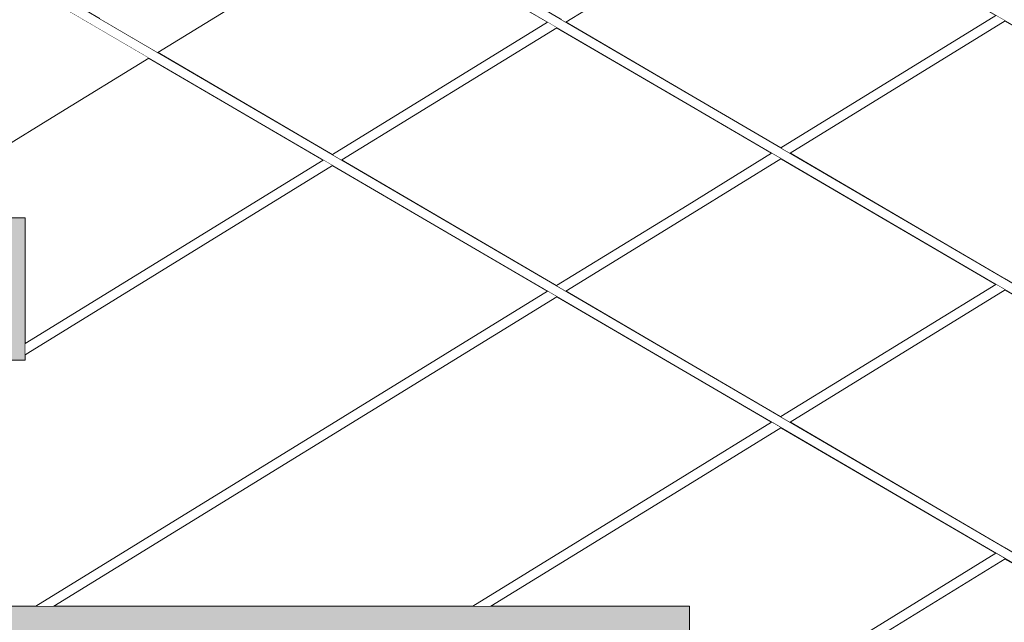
# Model space of a CAD drawing. Header units: millimetres. Extents: x -101298 to -58298, y 45839 to 66839.
# Tile 78 of 124: x -82650 to -82235, y 53990 to 54244. Entities that reach past the tile are written whole.
import ezdxf

# ---------------------------------------------------------------- set-up
doc = ezdxf.new("R2010")
doc.units = ezdxf.units.MM
doc.header["$MEASUREMENT"] = 0
doc.linetypes.add('Wipeout_Contour', pattern=[1000, 0, -1000])
doc.layers.add('Nowe_Konstrukcja - Schody', color=7, linetype='Continuous')
doc.layers.add('Nowe_Konstrukcja - Ściany zew', color=7, linetype='Continuous')
doc.layers.add('Nowe_Konstrukcja - Schody_Nr_pióra__101', color=250, linetype='Continuous', lineweight=13, true_color=0x333333)
doc.layers.add('Nowe_Konstrukcja - Schody_Nr_pióra__116', color=7, linetype='Continuous', lineweight=13, true_color=0xcccccc)
doc.layers.add('Nowe_Konstrukcja - Schody_Nr_pióra__3', color=7, linetype='Continuous', lineweight=13)

msp = doc.modelspace()

# ---------------------------------------------------------------- wipeouts: each hides what was drawn before it
at = {"color": 254, "linetype": 'Wipeout_Contour', "lineweight": 0, "ltscale": 792737.150041}
msp.add_wipeout([(-83012.26, 54323.95), (-82927.26, 54323.95), (-82927.26, 54263.95), (-82957.26, 54263.95), (-82957.26, 54160.31), (-82800.08, 54160.31), (-82644.19, 54256.2), (-83012.26, 54471.3)], dxfattribs=at).dxf.layer = 'Nowe_Konstrukcja - Ściany zew'

# ---------------------------------------------------------------- next in the draw order: wipeouts: each hides what was drawn before it
at = {"color": 254, "linetype": 'Wipeout_Contour', "lineweight": 0, "ltscale": 493982.897117}
msp.add_wipeout([(-82704.65, 54160.31), (-82647.26, 54160.31), (-82647.26, 54107.3), (-82521.64, 54184.58), (-82595.25, 54227.6)], dxfattribs=at).dxf.layer = 'Nowe_Konstrukcja - Ściany zew'

# ---------------------------------------------------------------- next in the draw order: wipeouts: each hides what was drawn before it
at = {"color": 254, "linetype": 'Wipeout_Contour', "lineweight": 0, "ltscale": 394955.423623}
msp.add_wipeout([(-82500.77, 54285.71), (-82591.39, 54229.97), (-82517.77, 54186.95), (-82427.15, 54242.69)], dxfattribs=at).dxf.layer = 'Nowe_Konstrukcja - Ściany zew'
at = {"color": 254, "linetype": 'Wipeout_Contour', "lineweight": 0, "ltscale": 789932.428045}
msp.add_wipeout([(-82677.26, 53996.67), (-82642.87, 53996.67), (-82427.15, 54129.36), (-82517.72, 54182.29), (-82647.26, 54102.61), (-82647.26, 54100.31), (-82651, 54100.31), (-82677.26, 54084.16)], dxfattribs=at).dxf.layer = 'Nowe_Konstrukcja - Ściany zew'

# ---------------------------------------------------------------- next in the draw order: wipeouts: each hides what was drawn before it
at = {"color": 254, "linetype": 'Wipeout_Contour', "lineweight": 0, "ltscale": 394557.503718}
msp.add_wipeout([(-82423.24, 54240.4), (-82513.86, 54184.66), (-82423.29, 54131.73), (-82332.67, 54187.47)], dxfattribs=at).dxf.layer = 'Nowe_Konstrukcja - Ściany zew'
at = {"color": 254, "linetype": 'Wipeout_Contour', "lineweight": 0, "ltscale": 394387.000764}
msp.add_wipeout([(-82423.24, 54127.07), (-82635.24, 53996.67), (-82458.62, 53996.67), (-82332.67, 54074.14)], dxfattribs=at).dxf.layer = 'Nowe_Konstrukcja - Ściany zew'

# ---------------------------------------------------------------- next in the draw order: wipeouts: each hides what was drawn before it
at = {"color": 254, "linetype": 'Wipeout_Contour', "lineweight": 0, "ltscale": 394369.602593}
msp.add_wipeout([(-82328.75, 54298.52), (-82419.37, 54242.78), (-82328.8, 54189.85), (-82238.18, 54245.59)], dxfattribs=at).dxf.layer = 'Nowe_Konstrukcja - Ściany zew'
at = {"color": 254, "linetype": 'Wipeout_Contour', "lineweight": 0, "ltscale": 394120.366515}
msp.add_wipeout([(-82419.37, 54129.44), (-82328.8, 54076.51), (-82238.18, 54132.25), (-82328.75, 54185.18)], dxfattribs=at).dxf.layer = 'Nowe_Konstrukcja - Ściany zew'
at = {"color": 254, "linetype": 'Wipeout_Contour', "lineweight": 0, "ltscale": 492394.959178}
msp.add_wipeout([(-82328.75, 54071.85), (-82450.98, 53996.67), (-82367.26, 53996.67), (-82367.26, 53939.53), (-82238.18, 54018.92)], dxfattribs=at).dxf.layer = 'Nowe_Konstrukcja - Ściany zew'

# ---------------------------------------------------------------- next in the draw order: wipeouts: each hides what was drawn before it
at = {"color": 254, "linetype": 'Wipeout_Contour', "lineweight": 0, "ltscale": 393932.489288}
msp.add_wipeout([(-82234.27, 54243.3), (-82324.89, 54187.56), (-82234.32, 54134.63), (-82143.7, 54190.37)], dxfattribs=at).dxf.layer = 'Nowe_Konstrukcja - Ściany zew'
at = {"color": 254, "linetype": 'Wipeout_Contour', "lineweight": 0, "ltscale": 393683.230855}
msp.add_wipeout([(-82324.89, 54074.23), (-82234.32, 54021.3), (-82143.7, 54077.04), (-82234.27, 54129.97)], dxfattribs=at).dxf.layer = 'Nowe_Konstrukcja - Ściany zew'
at = {"color": 254, "linetype": 'Wipeout_Contour', "lineweight": 0, "ltscale": 491954.718723}
msp.add_wipeout([(-82397.26, 53916.38), (-82397.26, 53833.04), (-82356.13, 53833.04), (-82143.7, 53963.7), (-82234.27, 54016.63)], dxfattribs=at).dxf.layer = 'Nowe_Konstrukcja - Ściany zew'

# ---------------------------------------------------------------- next in the draw order: wipeouts: each hides what was drawn before it
at = {"color": 254, "linetype": 'Wipeout_Contour', "lineweight": 0, "ltscale": 393581.643536}
msp.add_wipeout([(-82368.27, 54094.95), (-82112.26, 53945.33), (-82112.26, 53946.01), (-82367.98, 54095.45)], dxfattribs=at).dxf.layer = 'Nowe_Konstrukcja - Schody'

# ---------------------------------------------------------------- next in the draw order: wipeouts: each hides what was drawn before it
at = {"color": 254, "linetype": 'Wipeout_Contour', "lineweight": 0, "ltscale": 393584.968737}
msp.add_wipeout([(-82367.26, 54096.67), (-82112.26, 53947.65), (-82112.26, 53949.29), (-82366.55, 54097.89)], dxfattribs=at).dxf.layer = 'Nowe_Konstrukcja - Schody'

# ---------------------------------------------------------------- next in the draw order: wipeouts: each hides what was drawn before it
at = {"color": 254, "linetype": 'Wipeout_Contour', "lineweight": 0, "ltscale": 393586.342902}
msp.add_wipeout([(-82366.55, 54097.89), (-82112.26, 53949.29), (-82112.26, 53949.96), (-82366.25, 54098.4)], dxfattribs=at).dxf.layer = 'Nowe_Konstrukcja - Schody'

# ---------------------------------------------------------------- next in the draw order: hatches: boundary and pattern name
at = {"layer": 'Nowe_Konstrukcja - Schody_Nr_pióra__116', "linetype": 'Continuous', "lineweight": 13, "true_color": 0xcccccc}
msp.add_hatch(color=254, dxfattribs=at).paths.add_polyline_path([(-82677.26, 53936.67), (-82367.26, 53936.67), (-82367.26, 53996.67), (-82677.26, 53996.67)])

# ---------------------------------------------------------------- next in the draw order: linework, layer by layer
at = {"layer": 'Nowe_Konstrukcja - Schody_Nr_pióra__3', "color": 7, "linetype": 'Continuous', "lineweight": 13}
for p in [(-82677.26, 53996.67), (-82367.26, 53936.67)]:
    msp.add_line(p, (-82367.26, 53996.67), dxfattribs=at)

# ---------------------------------------------------------------- next in the draw order: wipeouts: each hides what was drawn before it
at = {"color": 254, "linetype": 'Wipeout_Contour', "lineweight": 0, "ltscale": 394821.272428}
msp.add_wipeout([(-82368.27, 54094.95), (-82367.98, 54095.45), (-82647.98, 54259.09), (-82648.27, 54258.58)], dxfattribs=at).dxf.layer = 'Nowe_Konstrukcja - Schody'

# ---------------------------------------------------------------- next in the draw order: wipeouts: each hides what was drawn before it
at = {"color": 254, "linetype": 'Wipeout_Contour', "lineweight": 0, "ltscale": 394821.77583}
msp.add_wipeout([(-82367.26, 54096.67), (-82366.55, 54097.89), (-82646.55, 54261.53), (-82647.26, 54260.31)], dxfattribs=at).dxf.layer = 'Nowe_Konstrukcja - Schody'

# ---------------------------------------------------------------- next in the draw order: wipeouts: each hides what was drawn before it
at = {"color": 254, "linetype": 'Wipeout_Contour', "lineweight": 0, "ltscale": 394821.984387}
msp.add_wipeout([(-82366.55, 54097.89), (-82366.25, 54098.4), (-82646.25, 54262.04), (-82646.55, 54261.53)], dxfattribs=at).dxf.layer = 'Nowe_Konstrukcja - Schody'

# ---------------------------------------------------------------- next in the draw order: hatches: boundary and pattern name
at = {"layer": 'Nowe_Konstrukcja - Schody_Nr_pióra__116', "linetype": 'Continuous', "lineweight": 13, "true_color": 0xcccccc}
msp.add_hatch(color=254, dxfattribs=at).paths.add_polyline_path([(-82957.26, 54100.31), (-82647.26, 54100.31), (-82647.26, 54160.31), (-82957.26, 54160.31)])

# ---------------------------------------------------------------- next in the draw order: linework, layer by layer
at = {"layer": 'Nowe_Konstrukcja - Schody_Nr_pióra__3', "color": 7, "linetype": 'Continuous', "lineweight": 13}
for p, q in [((-82957.26, 54160.31), (-82647.26, 54160.31)), ((-82647.26, 54100.31), (-82647.26, 54160.31)), ((-82677.26, 54100.31), (-82647.26, 54100.31))]:
    msp.add_line(p, q, dxfattribs=at)

# ---------------------------------------------------------------- next in the draw order: wipeouts: each hides what was drawn before it
at = {"color": 254, "linetype": 'Wipeout_Contour', "lineweight": 0, "ltscale": 393830.712091}
msp.add_wipeout([(-82368.27, 54208.28), (-82112.26, 54058.66), (-82112.26, 54059.34), (-82367.98, 54208.79)], dxfattribs=at).dxf.layer = 'Nowe_Konstrukcja - Schody'

# ---------------------------------------------------------------- next in the draw order: wipeouts: each hides what was drawn before it
at = {"color": 254, "linetype": 'Wipeout_Contour', "lineweight": 0, "ltscale": 393834.046435}
msp.add_wipeout([(-82367.26, 54210.01), (-82112.26, 54060.98), (-82112.26, 54062.62), (-82366.55, 54211.23)], dxfattribs=at).dxf.layer = 'Nowe_Konstrukcja - Schody'

# ---------------------------------------------------------------- next in the draw order: wipeouts: each hides what was drawn before it
at = {"color": 254, "linetype": 'Wipeout_Contour', "lineweight": 0, "ltscale": 393835.424383}
msp.add_wipeout([(-82366.55, 54211.23), (-82112.26, 54062.62), (-82112.26, 54063.3), (-82366.25, 54211.73)], dxfattribs=at).dxf.layer = 'Nowe_Konstrukcja - Schody'

# ---------------------------------------------------------------- next in the draw order: linework, layer by layer
at = {"layer": 'Nowe_Konstrukcja - Schody_Nr_pióra__101', "color": 250, "linetype": 'Continuous', "lineweight": 13, "true_color": 0x333333}
for p, q in [((-82112.26, 53949.96), (-82366.25, 54098.4)), ((-82112.26, 53945.33), (-82368.27, 54094.95))]:
    msp.add_line(p, q, dxfattribs=at)

# ---------------------------------------------------------------- next in the draw order: wipeouts: each hides what was drawn before it
at = {"color": 254, "linetype": 'Wipeout_Contour', "lineweight": 0, "ltscale": 395070.278179}
msp.add_wipeout([(-82368.27, 54208.28), (-82367.98, 54208.79), (-82647.98, 54372.42), (-82648.27, 54371.92)], dxfattribs=at).dxf.layer = 'Nowe_Konstrukcja - Schody'

# ---------------------------------------------------------------- next in the draw order: wipeouts: each hides what was drawn before it
at = {"color": 254, "linetype": 'Wipeout_Contour', "lineweight": 0, "ltscale": 395070.790831}
msp.add_wipeout([(-82367.26, 54210.01), (-82366.55, 54211.23), (-82646.55, 54374.86), (-82647.26, 54373.64)], dxfattribs=at).dxf.layer = 'Nowe_Konstrukcja - Schody'
at = {"color": 254, "linetype": 'Wipeout_Contour', "lineweight": 0, "ltscale": 393695.789164}
msp.add_wipeout([(-82367.26, 53937.18), (-82236.23, 54017.78), (-82237.61, 54018.59), (-82367.26, 53938.84)], dxfattribs=at).dxf.layer = 'Nowe_Konstrukcja - Schody'

# ---------------------------------------------------------------- next in the draw order: wipeouts: each hides what was drawn before it
at = {"color": 254, "linetype": 'Wipeout_Contour', "lineweight": 0, "ltscale": 395071.003219}
msp.add_wipeout([(-82366.55, 54211.23), (-82366.25, 54211.73), (-82646.25, 54375.37), (-82646.55, 54374.86)], dxfattribs=at).dxf.layer = 'Nowe_Konstrukcja - Schody'
at = {"color": 254, "linetype": 'Wipeout_Contour', "lineweight": 0, "ltscale": 393690.399448}
msp.add_wipeout([(-82367.26, 53937.18), (-82366.52, 53935.97), (-82234.84, 54016.97), (-82236.23, 54017.78)], dxfattribs=at).dxf.layer = 'Nowe_Konstrukcja - Schody'

# ---------------------------------------------------------------- next in the draw order: wipeouts: each hides what was drawn before it
at = {"color": 254, "linetype": 'Wipeout_Contour', "lineweight": 0, "ltscale": 394080.144726}
msp.add_wipeout([(-82368.27, 54321.61), (-82112.26, 54172), (-82112.26, 54172.68), (-82367.98, 54322.12)], dxfattribs=at).dxf.layer = 'Nowe_Konstrukcja - Schody'
at = {"color": 254, "linetype": 'Wipeout_Contour', "lineweight": 0, "ltscale": 393686.326217}
msp.add_wipeout([(-82366.52, 53935.97), (-82366.21, 53935.48), (-82234.27, 54016.63), (-82234.84, 54016.97)], dxfattribs=at).dxf.layer = 'Nowe_Konstrukcja - Schody'

# ---------------------------------------------------------------- next in the draw order: wipeouts: each hides what was drawn before it
at = {"color": 254, "linetype": 'Wipeout_Contour', "lineweight": 0, "ltscale": 394083.488182}
msp.add_wipeout([(-82367.26, 54323.34), (-82112.26, 54174.31), (-82112.26, 54175.95), (-82366.55, 54324.56)], dxfattribs=at).dxf.layer = 'Nowe_Konstrukcja - Schody'
at = {"color": 254, "linetype": 'Wipeout_Contour', "lineweight": 0, "ltscale": 393699.341505}
msp.add_wipeout([(-82367.26, 53938.84), (-82237.61, 54018.59), (-82238.18, 54018.92), (-82367.26, 53939.53)], dxfattribs=at).dxf.layer = 'Nowe_Konstrukcja - Schody'

# ---------------------------------------------------------------- next in the draw order: wipeouts: each hides what was drawn before it
at = {"color": 254, "linetype": 'Wipeout_Contour', "lineweight": 0, "ltscale": 394084.869915}
msp.add_wipeout([(-82366.55, 54324.56), (-82112.26, 54175.95), (-82112.26, 54176.63), (-82366.25, 54325.07)], dxfattribs=at).dxf.layer = 'Nowe_Konstrukcja - Schody'
at = {"color": 254, "linetype": 'Wipeout_Contour', "lineweight": 0, "ltscale": 394163.481747}
msp.add_wipeout([(-82368, 54051.72), (-82457.5, 53996.67), (-82454.8, 53996.67), (-82367.26, 54050.51)], dxfattribs=at).dxf.layer = 'Nowe_Konstrukcja - Schody'

# ---------------------------------------------------------------- next in the draw order: linework, layer by layer
at = {"layer": 'Nowe_Konstrukcja - Schody_Nr_pióra__101', "color": 250, "linetype": 'Continuous', "lineweight": 13, "true_color": 0x333333}
for p, q in [((-82366.25, 54211.73), (-82646.25, 54375.37)), ((-82368.27, 54208.28), (-82648.27, 54371.92)), ((-82112.26, 54172), (-82368.27, 54321.61)), ((-82366.25, 54098.4), (-82646.25, 54262.04)), ((-82368.27, 54094.95), (-82648.27, 54258.58)), ((-82112.26, 54063.3), (-82366.25, 54211.73)), ((-82112.26, 54058.66), (-82368.27, 54208.28))]:
    msp.add_line(p, q, dxfattribs=at)

# ---------------------------------------------------------------- next in the draw order: wipeouts: each hides what was drawn before it
at = {"color": 254, "linetype": 'Wipeout_Contour', "lineweight": 0, "ltscale": 394156.404841}
msp.add_wipeout([(-82367.26, 54050.51), (-82454.8, 53996.67), (-82452.1, 53996.67), (-82366.52, 54049.31)], dxfattribs=at).dxf.layer = 'Nowe_Konstrukcja - Schody'

# ---------------------------------------------------------------- next in the draw order: wipeouts: each hides what was drawn before it
at = {"color": 254, "linetype": 'Wipeout_Contour', "lineweight": 0, "ltscale": 394621.566438}
msp.add_wipeout([(-82421.33, 54243.92), (-82419.95, 54243.11), (-82366.52, 54275.97), (-82367.26, 54277.18)], dxfattribs=at).dxf.layer = 'Nowe_Konstrukcja - Schody'
at = {"color": 254, "linetype": 'Wipeout_Contour', "lineweight": 0, "ltscale": 395447.350933}
msp.add_wipeout([(-82659.36, 54244.63), (-82656.52, 54240.01), (-82637.02, 54252.01), (-82642.33, 54255.11)], dxfattribs=at).dxf.layer = 'Nowe_Konstrukcja - Schody'
at = {"color": 254, "linetype": 'Wipeout_Contour', "lineweight": 0, "ltscale": 394154.246749}
msp.add_wipeout([(-82328.23, 54189.51), (-82326.85, 54188.7), (-82236.23, 54244.44), (-82237.61, 54245.25)], dxfattribs=at).dxf.layer = 'Nowe_Konstrukcja - Schody'
at = {"color": 254, "linetype": 'Wipeout_Contour', "lineweight": 0, "ltscale": 395520.69538}
msp.add_wipeout([(-82652.27, 54233.11), (-82770.62, 54160.31), (-82752.36, 54160.31), (-82647.26, 54224.96)], dxfattribs=at).dxf.layer = 'Nowe_Konstrukcja - Schody'
at = {"color": 254, "linetype": 'Wipeout_Contour', "lineweight": 0, "ltscale": 394378.180621}
msp.add_wipeout([(-82422.72, 54131.4), (-82421.33, 54130.59), (-82367.26, 54163.85), (-82368, 54165.05)], dxfattribs=at).dxf.layer = 'Nowe_Konstrukcja - Schody'
at = {"color": 254, "linetype": 'Wipeout_Contour', "lineweight": 0, "ltscale": 393904.999714}
msp.add_wipeout([(-82237.61, 54131.92), (-82328.23, 54076.18), (-82326.85, 54075.37), (-82236.23, 54131.11)], dxfattribs=at).dxf.layer = 'Nowe_Konstrukcja - Schody'
at = {"color": 254, "linetype": 'Wipeout_Contour', "lineweight": 0, "ltscale": 296343.767182}
msp.add_wipeout([(-82647.26, 54104.96), (-82647.26, 54103.3), (-82646.52, 54103.75)], dxfattribs=at).dxf.layer = 'Nowe_Konstrukcja - Schody'
at = {"color": 254, "linetype": 'Wipeout_Contour', "lineweight": 0, "ltscale": 394151.396984}
msp.add_wipeout([(-82366.52, 54049.31), (-82452.1, 53996.67), (-82450.98, 53996.67), (-82366.21, 54048.81)], dxfattribs=at).dxf.layer = 'Nowe_Konstrukcja - Schody'

# ---------------------------------------------------------------- next in the draw order: wipeouts: each hides what was drawn before it
at = {"color": 254, "linetype": 'Wipeout_Contour', "lineweight": 0, "ltscale": 394617.488075}
msp.add_wipeout([(-82419.95, 54243.11), (-82419.37, 54242.78), (-82366.21, 54275.48), (-82366.52, 54275.97)], dxfattribs=at).dxf.layer = 'Nowe_Konstrukcja - Schody'
at = {"color": 254, "linetype": 'Wipeout_Contour', "lineweight": 0, "ltscale": 395419.775095}
msp.add_wipeout([(-82637.02, 54252.01), (-82656.52, 54240.01), (-82652.27, 54233.11), (-82629.08, 54247.37)], dxfattribs=at).dxf.layer = 'Nowe_Konstrukcja - Schody'
at = {"color": 254, "linetype": 'Wipeout_Contour', "lineweight": 0, "ltscale": 394147.843115}
msp.add_wipeout([(-82236.23, 54244.44), (-82326.85, 54188.7), (-82325.46, 54187.9), (-82234.84, 54243.63)], dxfattribs=at).dxf.layer = 'Nowe_Konstrukcja - Schody'
at = {"color": 254, "linetype": 'Wipeout_Contour', "lineweight": 0, "ltscale": 395472.817597}
msp.add_wipeout([(-82647.26, 54224.96), (-82752.36, 54160.31), (-82734.1, 54160.31), (-82642.25, 54216.81)], dxfattribs=at).dxf.layer = 'Nowe_Konstrukcja - Schody'
at = {"color": 254, "linetype": 'Wipeout_Contour', "lineweight": 0, "ltscale": 394372.416768}
msp.add_wipeout([(-82421.33, 54130.59), (-82419.95, 54129.78), (-82366.52, 54162.64), (-82367.26, 54163.85)], dxfattribs=at).dxf.layer = 'Nowe_Konstrukcja - Schody'
at = {"color": 254, "linetype": 'Wipeout_Contour', "lineweight": 0, "ltscale": 393898.595736}
msp.add_wipeout([(-82236.23, 54131.11), (-82326.85, 54075.37), (-82325.46, 54074.56), (-82234.84, 54130.3)], dxfattribs=at).dxf.layer = 'Nowe_Konstrukcja - Schody'
at = {"color": 254, "linetype": 'Wipeout_Contour', "lineweight": 0, "ltscale": 395123.22464}
msp.add_wipeout([(-82646.52, 54103.75), (-82647.26, 54103.3), (-82647.26, 54102.61), (-82646.21, 54103.25)], dxfattribs=at).dxf.layer = 'Nowe_Konstrukcja - Schody'
at = {"color": 254, "linetype": 'Wipeout_Contour', "lineweight": 0, "ltscale": 394168.482466}
msp.add_wipeout([(-82368.31, 54052.22), (-82458.62, 53996.67), (-82457.5, 53996.67), (-82368, 54051.72)], dxfattribs=at).dxf.layer = 'Nowe_Konstrukcja - Schody'

# ---------------------------------------------------------------- next in the draw order: linework, layer by layer
at = {"layer": 'Nowe_Konstrukcja - Schody_Nr_pióra__101', "color": 250, "linetype": 'Continuous', "lineweight": 13, "true_color": 0x333333}
for p, q in [((-82419.37, 54242.78), (-82366.21, 54275.48)), ((-82367.26, 53939.53), (-82238.18, 54018.92)), ((-82366.21, 53935.48), (-82234.27, 54016.63))]:
    msp.add_line(p, q, dxfattribs=at)

# ---------------------------------------------------------------- next in the draw order: wipeouts: each hides what was drawn before it
at = {"color": 254, "linetype": 'Wipeout_Contour', "lineweight": 0, "ltscale": 395383.75838}
msp.add_wipeout([(-82629.08, 54247.37), (-82652.27, 54233.11), (-82647.26, 54224.96), (-82619.72, 54241.9)], dxfattribs=at).dxf.layer = 'Nowe_Konstrukcja - Schody'
at = {"color": 254, "linetype": 'Wipeout_Contour', "lineweight": 0, "ltscale": 394143.315033}
msp.add_wipeout([(-82234.84, 54243.63), (-82325.46, 54187.9), (-82324.89, 54187.56), (-82234.27, 54243.3)], dxfattribs=at).dxf.layer = 'Nowe_Konstrukcja - Schody'
at = {"color": 254, "linetype": 'Wipeout_Contour', "lineweight": 0, "ltscale": 395428.58263}
msp.add_wipeout([(-82642.25, 54216.81), (-82734.1, 54160.31), (-82718.62, 54160.31), (-82638, 54209.9)], dxfattribs=at).dxf.layer = 'Nowe_Konstrukcja - Schody'
at = {"color": 254, "linetype": 'Wipeout_Contour', "lineweight": 0, "ltscale": 394368.33909}
msp.add_wipeout([(-82419.95, 54129.78), (-82419.37, 54129.44), (-82366.21, 54162.14), (-82366.52, 54162.64)], dxfattribs=at).dxf.layer = 'Nowe_Konstrukcja - Schody'
at = {"color": 254, "linetype": 'Wipeout_Contour', "lineweight": 0, "ltscale": 394654.334701}
msp.add_wipeout([(-82426.58, 54129.02), (-82641.76, 53996.67), (-82639.06, 53996.67), (-82425.19, 54128.21)], dxfattribs=at).dxf.layer = 'Nowe_Konstrukcja - Schody'
at = {"color": 254, "linetype": 'Wipeout_Contour', "lineweight": 0, "ltscale": 393894.067437}
msp.add_wipeout([(-82325.46, 54074.56), (-82324.89, 54074.23), (-82234.27, 54129.97), (-82234.84, 54130.3)], dxfattribs=at).dxf.layer = 'Nowe_Konstrukcja - Schody'
at = {"color": 254, "linetype": 'Wipeout_Contour', "lineweight": 0, "ltscale": 394038.997587}
msp.add_wipeout([(-82332.09, 54073.8), (-82368, 54051.72), (-82367.26, 54050.51), (-82330.71, 54073)], dxfattribs=at).dxf.layer = 'Nowe_Konstrukcja - Schody'

# ---------------------------------------------------------------- next in the draw order: wipeouts: each hides what was drawn before it
at = {"color": 254, "linetype": 'Wipeout_Contour', "lineweight": 0, "ltscale": 394158.774791}
msp.add_wipeout([(-82328.8, 54189.85), (-82328.23, 54189.51), (-82237.61, 54245.25), (-82238.18, 54245.59)], dxfattribs=at).dxf.layer = 'Nowe_Konstrukcja - Schody'
at = {"color": 254, "linetype": 'Wipeout_Contour', "lineweight": 0, "ltscale": 395344.780322}
msp.add_wipeout([(-82619.72, 54241.9), (-82647.26, 54224.96), (-82642.25, 54216.81), (-82610.36, 54236.43)], dxfattribs=at).dxf.layer = 'Nowe_Konstrukcja - Schody'
at = {"color": 254, "linetype": 'Wipeout_Contour', "lineweight": 0, "ltscale": 395394.722009}
msp.add_wipeout([(-82638, 54209.9), (-82718.62, 54160.31), (-82708.28, 54160.31), (-82635.16, 54205.28)], dxfattribs=at).dxf.layer = 'Nowe_Konstrukcja - Schody'
at = {"color": 254, "linetype": 'Wipeout_Contour', "lineweight": 0, "ltscale": 394382.254312}
msp.add_wipeout([(-82423.29, 54131.73), (-82422.72, 54131.4), (-82368, 54165.05), (-82368.31, 54165.55)], dxfattribs=at).dxf.layer = 'Nowe_Konstrukcja - Schody'
at = {"color": 254, "linetype": 'Wipeout_Contour', "lineweight": 0, "ltscale": 393909.527994}
msp.add_wipeout([(-82238.18, 54132.25), (-82328.8, 54076.51), (-82328.23, 54076.18), (-82237.61, 54131.92)], dxfattribs=at).dxf.layer = 'Nowe_Konstrukcja - Schody'
at = {"color": 254, "linetype": 'Wipeout_Contour', "lineweight": 0, "ltscale": 394646.613172}
msp.add_wipeout([(-82425.19, 54128.21), (-82639.06, 53996.67), (-82636.36, 53996.67), (-82423.81, 54127.4)], dxfattribs=at).dxf.layer = 'Nowe_Konstrukcja - Schody'
at = {"color": 254, "linetype": 'Wipeout_Contour', "lineweight": 0, "ltscale": 394033.234942}
msp.add_wipeout([(-82367.26, 54050.51), (-82366.52, 54049.31), (-82329.33, 54072.19), (-82330.71, 54073)], dxfattribs=at).dxf.layer = 'Nowe_Konstrukcja - Schody'

# ---------------------------------------------------------------- next in the draw order: linework, layer by layer
at = {"layer": 'Nowe_Konstrukcja - Schody_Nr_pióra__101', "color": 250, "linetype": 'Continuous', "lineweight": 13, "true_color": 0x333333}
for p, q in [((-82328.8, 54189.85), (-82238.18, 54245.59)), ((-82324.89, 54187.56), (-82234.27, 54243.3)), ((-82328.8, 54076.51), (-82238.18, 54132.25)), ((-82324.89, 54074.23), (-82234.27, 54129.97))]:
    msp.add_line(p, q, dxfattribs=at)

# ---------------------------------------------------------------- next in the draw order: wipeouts: each hides what was drawn before it
at = {"color": 254, "linetype": 'Wipeout_Contour', "lineweight": 0, "ltscale": 395217.264337}
msp.add_wipeout([(-82525.24, 54300.01), (-82615.86, 54244.27), (-82606.49, 54238.8), (-82515.87, 54294.54)], dxfattribs=at).dxf.layer = 'Nowe_Konstrukcja - Schody'
at = {"color": 254, "linetype": 'Wipeout_Contour', "lineweight": 0, "ltscale": 395308.773396}
msp.add_wipeout([(-82610.36, 54236.43), (-82642.25, 54216.81), (-82638, 54209.9), (-82602.42, 54231.79)], dxfattribs=at).dxf.layer = 'Nowe_Konstrukcja - Schody'
at = {"color": 254, "linetype": 'Wipeout_Contour', "lineweight": 0, "ltscale": 395376.386563}
msp.add_wipeout([(-82708.28, 54160.31), (-82704.65, 54160.31), (-82634.16, 54203.66), (-82635.16, 54205.28)], dxfattribs=at).dxf.layer = 'Nowe_Konstrukcja - Schody'
at = {"color": 254, "linetype": 'Wipeout_Contour', "lineweight": 0, "ltscale": 394287.969554}
msp.add_wipeout([(-82332.09, 54187.14), (-82368, 54165.05), (-82367.26, 54163.85), (-82330.71, 54186.33)], dxfattribs=at).dxf.layer = 'Nowe_Konstrukcja - Schody'
at = {"color": 254, "linetype": 'Wipeout_Contour', "lineweight": 0, "ltscale": 394641.152204}
msp.add_wipeout([(-82423.81, 54127.4), (-82636.36, 53996.67), (-82635.24, 53996.67), (-82423.24, 54127.07)], dxfattribs=at).dxf.layer = 'Nowe_Konstrukcja - Schody'
at = {"color": 254, "linetype": 'Wipeout_Contour', "lineweight": 0, "ltscale": 394029.162996}
msp.add_wipeout([(-82329.33, 54072.19), (-82366.52, 54049.31), (-82366.21, 54048.81), (-82328.75, 54071.85)], dxfattribs=at).dxf.layer = 'Nowe_Konstrukcja - Schody'

# ---------------------------------------------------------------- next in the draw order: wipeouts: each hides what was drawn before it
at = {"color": 254, "linetype": 'Wipeout_Contour', "lineweight": 0, "ltscale": 395177.239115}
msp.add_wipeout([(-82606.49, 54238.8), (-82598.56, 54234.16), (-82507.93, 54289.9), (-82515.87, 54294.54)], dxfattribs=at).dxf.layer = 'Nowe_Konstrukcja - Schody'
at = {"color": 254, "linetype": 'Wipeout_Contour', "lineweight": 0, "ltscale": 395281.219229}
msp.add_wipeout([(-82638, 54209.9), (-82635.16, 54205.28), (-82597.11, 54228.69), (-82602.42, 54231.79)], dxfattribs=at).dxf.layer = 'Nowe_Konstrukcja - Schody'
at = {"color": 254, "linetype": 'Wipeout_Contour', "lineweight": 0, "ltscale": 394282.20592}
msp.add_wipeout([(-82367.26, 54163.85), (-82366.52, 54162.64), (-82329.33, 54185.52), (-82330.71, 54186.33)], dxfattribs=at).dxf.layer = 'Nowe_Konstrukcja - Schody'
at = {"color": 254, "linetype": 'Wipeout_Contour', "lineweight": 0, "ltscale": 394659.793665}
msp.add_wipeout([(-82427.15, 54129.36), (-82642.87, 53996.67), (-82641.76, 53996.67), (-82426.58, 54129.02)], dxfattribs=at).dxf.layer = 'Nowe_Konstrukcja - Schody'
at = {"color": 254, "linetype": 'Wipeout_Contour', "lineweight": 0, "ltscale": 394043.075406}
msp.add_wipeout([(-82368.31, 54052.22), (-82368, 54051.72), (-82332.09, 54073.8), (-82332.67, 54074.14)], dxfattribs=at).dxf.layer = 'Nowe_Konstrukcja - Schody'

# ---------------------------------------------------------------- next in the draw order: linework, layer by layer
at = {"layer": 'Nowe_Konstrukcja - Schody_Nr_pióra__101', "color": 250, "linetype": 'Continuous', "lineweight": 13, "true_color": 0x333333}
for p, q in [((-82368.31, 54052.22), (-82332.67, 54074.14)), ((-82366.21, 54048.81), (-82328.75, 54071.85)), ((-82458.62, 53996.67), (-82368.31, 54052.22)), ((-82450.98, 53996.67), (-82366.21, 54048.81))]:
    msp.add_line(p, q, dxfattribs=at)

# ---------------------------------------------------------------- next in the draw order: wipeouts: each hides what was drawn before it
at = {"color": 254, "linetype": 'Wipeout_Contour', "lineweight": 0, "ltscale": 395146.605151}
msp.add_wipeout([(-82507.93, 54289.9), (-82598.56, 54234.16), (-82593.25, 54231.06), (-82502.63, 54286.8)], dxfattribs=at).dxf.layer = 'Nowe_Konstrukcja - Schody'
at = {"color": 254, "linetype": 'Wipeout_Contour', "lineweight": 0, "ltscale": 395266.313405}
msp.add_wipeout([(-82635.16, 54205.28), (-82634.16, 54203.66), (-82595.25, 54227.6), (-82597.11, 54228.69)], dxfattribs=at).dxf.layer = 'Nowe_Konstrukcja - Schody'
at = {"color": 254, "linetype": 'Wipeout_Contour', "lineweight": 0, "ltscale": 394278.133261}
msp.add_wipeout([(-82366.52, 54162.64), (-82366.21, 54162.14), (-82328.75, 54185.18), (-82329.33, 54185.52)], dxfattribs=at).dxf.layer = 'Nowe_Konstrukcja - Schody'
at = {"color": 254, "linetype": 'Wipeout_Contour', "lineweight": 0, "ltscale": 395003.831589}
msp.add_wipeout([(-82647.26, 54104.96), (-82519.68, 54183.43), (-82521.06, 54184.24), (-82647.26, 54106.62)], dxfattribs=at).dxf.layer = 'Nowe_Konstrukcja - Schody'

# ---------------------------------------------------------------- next in the draw order: linework, layer by layer
at = {"layer": 'Nowe_Konstrukcja - Schody_Nr_pióra__101', "color": 250, "linetype": 'Continuous', "lineweight": 13, "true_color": 0x333333}
for p, q in [((-82634.16, 54203.66), (-82595.25, 54227.6)), ((-82419.37, 54129.44), (-82366.21, 54162.14))]:
    msp.add_line(p, q, dxfattribs=at)

# ---------------------------------------------------------------- next in the draw order: wipeouts: each hides what was drawn before it
at = {"color": 254, "linetype": 'Wipeout_Contour', "lineweight": 0, "ltscale": 395130.026143}
msp.add_wipeout([(-82502.63, 54286.8), (-82593.25, 54231.06), (-82591.39, 54229.97), (-82500.77, 54285.71)], dxfattribs=at).dxf.layer = 'Nowe_Konstrukcja - Schody'
at = {"color": 254, "linetype": 'Wipeout_Contour', "lineweight": 0, "ltscale": 394292.048064}
msp.add_wipeout([(-82332.67, 54187.47), (-82368.31, 54165.55), (-82368, 54165.05), (-82332.09, 54187.14)], dxfattribs=at).dxf.layer = 'Nowe_Konstrukcja - Schody'
at = {"color": 254, "linetype": 'Wipeout_Contour', "lineweight": 0, "ltscale": 394998.442164}
msp.add_wipeout([(-82647.26, 54104.96), (-82646.52, 54103.75), (-82518.29, 54182.62), (-82519.68, 54183.43)], dxfattribs=at).dxf.layer = 'Nowe_Konstrukcja - Schody'

# ---------------------------------------------------------------- next in the draw order: linework, layer by layer
at = {"layer": 'Nowe_Konstrukcja - Schody_Nr_pióra__101', "color": 250, "linetype": 'Continuous', "lineweight": 13, "true_color": 0x333333}
for p, q in [((-82368.31, 54165.55), (-82332.67, 54187.47)), ((-82366.21, 54162.14), (-82328.75, 54185.18)), ((-82423.29, 54131.73), (-82368.31, 54165.55))]:
    msp.add_line(p, q, dxfattribs=at)

# ---------------------------------------------------------------- next in the draw order: wipeouts: each hides what was drawn before it
at = {"color": 254, "linetype": 'Wipeout_Contour', "lineweight": 0, "ltscale": 394779.274099}
msp.add_wipeout([(-82426.58, 54242.36), (-82517.2, 54186.62), (-82515.82, 54185.81), (-82425.19, 54241.55)], dxfattribs=at).dxf.layer = 'Nowe_Konstrukcja - Schody'
at = {"color": 254, "linetype": 'Wipeout_Contour', "lineweight": 0, "ltscale": 394994.369037}
msp.add_wipeout([(-82646.52, 54103.75), (-82646.21, 54103.25), (-82517.72, 54182.29), (-82518.29, 54182.62)], dxfattribs=at).dxf.layer = 'Nowe_Konstrukcja - Schody'

# ---------------------------------------------------------------- next in the draw order: linework, layer by layer
at = {"layer": 'Nowe_Konstrukcja - Schody_Nr_pióra__101', "color": 250, "linetype": 'Continuous', "lineweight": 13, "true_color": 0x333333}
msp.add_line((-82647.26, 54102.61), (-82646.21, 54103.25), dxfattribs=at)

# ---------------------------------------------------------------- next in the draw order: wipeouts: each hides what was drawn before it
at = {"color": 254, "linetype": 'Wipeout_Contour', "lineweight": 0, "ltscale": 394772.870091}
msp.add_wipeout([(-82425.19, 54241.55), (-82515.82, 54185.81), (-82514.43, 54185), (-82423.81, 54240.74)], dxfattribs=at).dxf.layer = 'Nowe_Konstrukcja - Schody'
at = {"color": 254, "linetype": 'Wipeout_Contour', "lineweight": 0, "ltscale": 395007.383746}
msp.add_wipeout([(-82647.26, 54106.62), (-82521.06, 54184.24), (-82521.64, 54184.58), (-82647.26, 54107.3)], dxfattribs=at).dxf.layer = 'Nowe_Konstrukcja - Schody'

# ---------------------------------------------------------------- next in the draw order: linework, layer by layer
at = {"layer": 'Nowe_Konstrukcja - Schody_Nr_pióra__101', "color": 250, "linetype": 'Continuous', "lineweight": 13, "true_color": 0x333333}
for p, q in [((-82704.65, 54160.31), (-82634.16, 54203.66)), ((-82647.26, 54107.3), (-82521.64, 54184.58)), ((-82646.21, 54103.25), (-82517.72, 54182.29)), ((-82642.87, 53996.67), (-82427.15, 54129.36)), ((-82635.24, 53996.67), (-82423.24, 54127.07))]:
    msp.add_line(p, q, dxfattribs=at)

# ---------------------------------------------------------------- next in the draw order: wipeouts: each hides what was drawn before it
at = {"color": 254, "linetype": 'Wipeout_Contour', "lineweight": 0, "ltscale": 394768.341766}
msp.add_wipeout([(-82423.81, 54240.74), (-82514.43, 54185), (-82513.86, 54184.66), (-82423.24, 54240.4)], dxfattribs=at).dxf.layer = 'Nowe_Konstrukcja - Schody'

# ---------------------------------------------------------------- next in the draw order: wipeouts: each hides what was drawn before it
at = {"color": 254, "linetype": 'Wipeout_Contour', "lineweight": 0, "ltscale": 394783.802395}
msp.add_wipeout([(-82427.15, 54242.69), (-82517.77, 54186.95), (-82517.2, 54186.62), (-82426.58, 54242.36)], dxfattribs=at).dxf.layer = 'Nowe_Konstrukcja - Schody'

# ---------------------------------------------------------------- next in the draw order: linework, layer by layer
at = {"layer": 'Nowe_Konstrukcja - Schody_Nr_pióra__101', "color": 250, "linetype": 'Continuous', "lineweight": 13, "true_color": 0x333333}
for p, q in [((-82591.39, 54229.97), (-82500.77, 54285.71)), ((-82517.77, 54186.95), (-82427.15, 54242.69)), ((-82513.86, 54184.66), (-82423.24, 54240.4))]:
    msp.add_line(p, q, dxfattribs=at)

doc.saveas('drawing.dxf')
